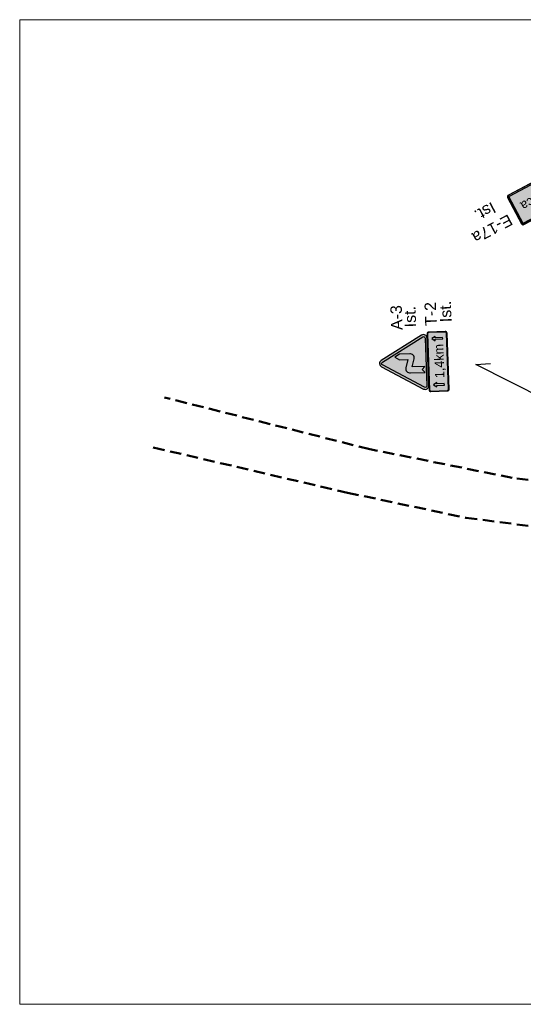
# Model space of a CAD drawing. Header units: millimetres. Extents: x -32728 to 3439, y -21222 to 1675.
# Tile 40 of 49: x 2974 to 3018, y 1587 to 1673. Entities that reach past the tile are written whole.
import ezdxf
from ezdxf import colors
from ezdxf.entities.mleader import LeaderData, LeaderLine
from ezdxf.enums import TextEntityAlignment as Align
from ezdxf.math import Vec2, Vec3

# ---------------------------------------------------------------- set-up
doc = ezdxf.new("R2010")
doc.units = ezdxf.units.MM
doc.linetypes.add('2', pattern=[1.5, 1, -0.5])
doc.layers.add('0  podklady', color=250, linetype='Continuous', lineweight=5, plot=False)
doc.layers.add('10 znaki pionowe istniejące', color=251, linetype='Continuous', lineweight=15)
doc.layers.add('2 krawedz jezdni', color=7, linetype='2', lineweight=50, true_color=0x000000)
for name, color, linetype, true_color in [('ZWTraffic_Grey_0_0_0', 7, 'Continuous', 0x000000), ('ZWTraffic_Grey_0_148_66', 7, 'Continuous', 0x5e5e5e), ('ZWTraffic_Grey_1', 7, 'Continuous', 0x4c4c4c), ('ZWTraffic_Grey_2', 7, 'Continuous', 0xe1e1e1), ('ZWTraffic_Grey_255_255_255', 7, 'Continuous', 0xffffff), ('ZWTraffic_Grey_40', 7, 'Continuous', 0xbcbcbc)]:
    doc.layers.add(name, color=color, linetype=linetype, true_color=true_color)
doc.styles.add('Drogowy', font='Drogowa.ttf')
doc.styles.get("Standard").update_dxf_attribs({"font": 'arial.ttf'})
picture_1 = doc.add_image_def('image31.png', size_in_pixel=(1892, 893))

# ---------------------------------------------------------------- blocks, each defined once
blk = doc.blocks.new('P_Opis_Pionowe')
for tag, p in [('Symbol', (0, 0)), ('Stan', (5, 0))]:
    blk.add_attdef(tag, p, '', height=1)
at = {"flags": 1}
for tag, p in [('Wielkość', (0, -1.2)), ('Odblaskowość', (0, -2.4)), ('Aktywny', (0, -3.6)), ('Ilość', (0, -4.8)), ('Dodatkowe', (0, -6)), ('Kilometraż', (0, -7.2)), ('NrDrogi', (0, -8.4))]:
    blk.add_attdef(tag, p, '', height=1, dxfattribs=at)
blk = doc.blocks.new('T-2_')
at = {"layer": 'ZWTraffic_Grey_0_0_0'}
h = blk.add_hatch(color=256, dxfattribs=at)
h.dxf.hatch_style = 1
h.paths.add_polyline_path([(-520, 30), (-520, 320, -0.414214), (-490, 350), (490, 350, -0.414214), (520, 320), (520, 30, -0.414214), (490, 0), (-490, 0, -0.414214)])
h.paths.add_polyline_path([(-510, 30), (-510, 320, -0.414214), (-490, 340), (490, 340, -0.414214), (510, 320), (510, 30, -0.414214), (490, 10), (-490, 10, -0.414214)], flags=16)
h.paths.add_polyline_path([(-440, 210), (-415, 210), (-415, 80), (-390, 80), (-390, 210), (-365, 210), (-403, 270)], flags=0)
h.paths.add_polyline_path([(365, 210), (390, 210), (390, 80), (415, 80), (415, 210), (440, 210), (403, 270)], flags=0)
h = blk.add_hatch(color=256, dxfattribs=at)
h.dxf.hatch_style = 1
h.paths.add_polyline_path([(-440, 210), (-415, 210), (-415, 80), (-390, 80), (-390, 210), (-365, 210), (-403, 270)])
h.paths.add_polyline_path([(365, 210), (390, 210), (390, 80), (415, 80), (415, 210), (440, 210), (403, 270)])
at = {"layer": 'ZWTraffic_Grey_40'}
h = blk.add_hatch(color=256, dxfattribs=at)
h.dxf.hatch_style = 1
h.paths.add_polyline_path([(-510, 30), (-510, 320, -0.414214), (-490, 340), (490, 340, -0.414214), (510, 320), (510, 30, -0.414214), (490, 10), (-490, 10, -0.414214)])
h.paths.add_polyline_path([(-440, 210), (-415, 210), (-415, 80), (-390, 80), (-390, 210), (-365, 210), (-403, 270)], flags=16)
h.paths.add_polyline_path([(365, 210), (390, 210), (390, 80), (415, 80), (415, 210), (440, 210), (403, 270)], flags=16)
at = {"layer": 'ZWTraffic_Grey_0_0_0'}
blk.add_lwpolyline([(-490, 0), (490, 0, 0.414214), (520, 30), (520, 320, 0.414214), (490, 350), (-490, 350, 0.414214), (-520, 320), (-520, 30, 0.414214)], format="xyb", close=True, dxfattribs=at)
for points in [[(-390, 210), (-365, 210), (-403, 270), (-440, 210), (-415, 210), (-415, 80), (-390, 80)], [(415, 210), (440, 210), (403, 270), (365, 210), (390, 210), (390, 80), (415, 80)]]:
    blk.add_lwpolyline(points, close=True, dxfattribs=at)
at = {"layer": 'ZWTraffic_Grey_40'}
blk.add_lwpolyline([(-490, 10), (490, 10, 0.414214), (510, 30), (510, 320, 0.414214), (490, 340), (-490, 340, 0.414214), (-510, 320), (-510, 30, 0.414214), (-490, 10)], format="xyb", close=True, dxfattribs=at)
at = {"layer": 'ZWTraffic_Grey_0_0_0', "style": 'Drogowy'}
blk.add_attdef('100m', text='', height=164, dxfattribs=at).set_placement((7, 73), align=Align.CENTER)
blk = doc.blocks.new('A-3_')
at = {"layer": 'ZWTraffic_Grey_0_0_0'}
blk.add_hatch(color=256, dxfattribs=at).paths.add_polyline_path([(-182, 57), (-130, 109), (-78, 57), (-78, 280), (63, 239, 0.468375), (155, 315), (155, 495), (103, 574), (52, 495), (52, 350), (-90, 392, 0.468375), (-182, 315)])
at = {"layer": 'ZWTraffic_Grey_1'}
h = blk.add_hatch(color=256, dxfattribs=at)
h.dxf.hatch_style = 2
edge = h.paths.add_edge_path()
edge.add_arc((-416, 63), 63, 150, 269.9871)
edge.add_line((-416, 0), (-416, 0))
edge.add_line((-416, 0), (416, 0))
edge.add_line((416, 0), (416, 0))
edge.add_arc((416, 63), 63, 270, 390)
edge.add_line((470, 95), (55, 815))
edge.add_arc((0, 783), 63, 30, 150)
edge.add_line((-55, 815), (-470, 94))
h.paths.add_polyline_path([(-440, 77, 0.57735), (-416, 35), (416, 35, 0.57735), (440, 77), (24, 797, 0.57735), (-24, 797)])
h.paths.add_polyline_path([(-210, 52), (-210, 107, -0.385314), (121, 473), (217, 430), (131, 369, 0.385314), (-105, 107), (-105, 52), (-158, 107)], flags=16)
at = {"layer": 'ZWTraffic_Grey_2'}
h = blk.add_hatch(color=256, dxfattribs=at)
h.paths.add_polyline_path([(-440, 77), (-24, 797, -0.57735), (24, 797), (440, 77, -0.57735), (416, 35), (-416, 35, -0.57735)])
h.paths.add_polyline_path([(-182, 57), (-130, 109), (-78, 57), (-78, 280), (63, 239, 0.468375), (155, 315), (155, 495), (103, 574), (52, 495), (52, 350), (-90, 392, 0.468375), (-182, 315)])
at = {"layer": 'ZWTraffic_Grey_0_0_0'}
blk.add_lwpolyline([(-182, 315), (-182, 57), (-130, 109), (-78, 57), (-78, 280), (63, 239, 0.468375), (155, 315), (155, 495), (103, 574), (52, 495), (52, 350), (-90, 392, 0.468375)], format="xyb", close=True, dxfattribs=at)
at = {"layer": 'ZWTraffic_Grey_1'}
blk.add_lwpolyline([(416, 0, 0.57735), (470, 94), (55, 815, 0.57735), (-55, 815), (-470, 94, 0.57735), (-416, 0)], format="xyb", close=True, dxfattribs=at)
at = {"layer": 'ZWTraffic_Grey_2'}
blk.add_lwpolyline([(416, 35), (-416, 35, -0.57735), (-440, 77), (-24, 797, -0.57735), (24, 797), (440, 77, -0.57735)], format="xyb", close=True, dxfattribs=at)
blk = doc.blocks.new('E-17a_64414_')
at = {"layer": 'ZWTraffic_Grey_0_148_66'}
h = blk.add_hatch(color=256, dxfattribs=at)
edge = h.paths.add_edge_path()
edge.add_line((-582.701, 0), (582.701, 0))
edge.add_arc((582.7, 30.001), 30.001, 270.0013265, 359.9986735)
edge.add_line((612.701, 30), (612.701, 552.43))
edge.add_arc((582.7, 552.429), 30.001, 0.0013265, 89.9986735)
edge.add_line((582.701, 582.43), (-582.701, 582.43))
edge.add_arc((-582.7, 552.429), 30.001, 90.0013265, 179.9986735)
edge.add_line((-612.701, 552.43), (-612.701, 30))
edge.add_arc((-582.7, 30.001), 30.001, 180.0013265, 269.9986735)
edge = h.paths.add_edge_path(flags=0)
edge.add_line((-582.701, 5), (582.701, 5))
edge.add_arc((582.7, 30.001), 25.001, 270.0013265, 359.9986735)
edge.add_line((607.701, 30), (607.701, 552.43))
edge.add_arc((582.7, 552.429), 25.001, 0.0013265, 89.9986735)
edge.add_line((582.701, 577.43), (-582.701, 577.43))
edge.add_arc((-582.7, 552.429), 25.001, 90.0013265, 179.9986735)
edge.add_line((-607.701, 552.43), (-607.701, 30))
edge.add_arc((-582.7, 30.001), 25.001, 180.0013265, 269.9986735)
h = blk.add_hatch(color=256, dxfattribs=at)
edge = h.paths.add_edge_path()
edge.add_line((-582.701, 25), (582.701, 25))
edge.add_arc((582.701, 30), 5, 270.0013265, 359.9986735)
edge.add_line((587.701, 30), (587.701, 552.43))
edge.add_arc((582.701, 552.43), 5, 0.0013265, 89.9986735)
edge.add_line((582.701, 557.43), (-582.701, 557.43))
edge.add_arc((-582.701, 552.43), 5, 90.0013265, 179.9986735)
edge.add_line((-587.701, 552.43), (-587.701, 30))
edge.add_arc((-582.701, 30), 5, 180.0013265, 269.9986735)
at = {"layer": 'ZWTraffic_Grey_255_255_255'}
h = blk.add_hatch(color=256, dxfattribs=at)
edge = h.paths.add_edge_path()
edge.add_line((-582.701, 5), (582.701, 5))
edge.add_arc((582.7, 30.001), 25.001, 270.0013265, 359.9986735)
edge.add_line((607.701, 30), (607.701, 552.43))
edge.add_arc((582.7, 552.429), 25.001, 0.0013265, 89.9986735)
edge.add_line((582.701, 577.43), (-582.701, 577.43))
edge.add_arc((-582.7, 552.429), 25.001, 90.0013265, 179.9986735)
edge.add_line((-607.701, 552.43), (-607.701, 30))
edge.add_arc((-582.7, 30.001), 25.001, 180.0013265, 269.9986735)
edge = h.paths.add_edge_path(flags=0)
edge.add_line((-582.701, 25), (582.701, 25))
edge.add_arc((582.701, 30), 5, 270.0013265, 359.9986735)
edge.add_line((587.701, 30), (587.701, 552.43))
edge.add_arc((582.701, 552.43), 5, 0.0013265, 89.9986735)
edge.add_line((582.701, 557.43), (-582.701, 557.43))
edge.add_arc((-582.701, 552.43), 5, 90.0013265, 179.9986735)
edge.add_line((-587.701, 552.43), (-587.701, 30))
edge.add_arc((-582.701, 30), 5, 180.0013265, 269.9986735)
at = {"layer": 'ZWTraffic_Grey_0_148_66'}
blk.add_lwpolyline([(-582.701, 0), (582.701, 0, 0.4142), (612.701, 30), (612.701, 552.43, 0.4142), (582.701, 582.43), (-582.701, 582.43, 0.4142), (-612.701, 552.43), (-612.701, 30, 0.4142)], format="xyb", close=True, dxfattribs=at)
at = {"layer": 'ZWTraffic_Grey_255_255_255'}
for points in [[(-582.701, 5), (582.701, 5, 0.4142), (607.701, 30), (607.701, 552.43, 0.4142), (582.701, 577.43), (-582.701, 577.43, 0.4142), (-607.701, 552.43), (-607.701, 30, 0.4142)], [(-582.701, 25), (582.701, 25, 0.4142), (587.701, 30), (587.701, 552.43, 0.4142), (582.701, 557.43), (-582.701, 557.43, 0.4142), (-587.701, 552.43), (-587.701, 30, 0.4142)]]:
    blk.add_lwpolyline(points, format="xyb", close=True, dxfattribs=at)
at = {"layer": 'ZWTraffic_Grey_255_255_255', "insert": (0, 291.215), "char_height": 162, "attachment_point": 5, "style": 'Drogowy'}
blk.add_mtext('{\\fDROGOWA;Brzeźnica}', dxfattribs=at)

msp = doc.modelspace()

# ---------------------------------------------------------------- linework, layer by layer
at = {"layer": '2 krawedz jezdni', "color": 0}
for points in [[(3044.239, 1660.595), (3053.229, 1643.914), (3055.308, 1640.329), (3055.464, 1638.302), (3054.736, 1636.432), (3053.437, 1634.925), (3049.644, 1633.418), (3044.707, 1632.015), (3040.498, 1631.339), (3033.373, 1631.28), (3027.819, 1631.651), (3017.478, 1632.846), (3005.059, 1635.34), (2987.131, 1639.861)], [(2986.144, 1635.496), (3003.084, 1631.547), (3013.425, 1629.364), (3021.375, 1628.325), (3031.093, 1627.338), (3039.719, 1627.13), (3047.357, 1625.311), (3055.1, 1622.869), (3065.649, 1618.192), (3072.975, 1613.879), (3081.091, 1606.114), (3095.268, 1589.82)]]:
    msp.add_lwpolyline(points, dxfattribs=at)

# ---------------------------------------------------------------- block references
at = {"layer": '10 znaki pionowe istniejące'}
for name, p, xscale, yscale, zscale, rotation in [('E-17a_64414_', (3019.717, 1658.881), 0.005, 0.005, 0.005, 207.8781915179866), ('A-3_', (3010.128, 1642.962), 0.004999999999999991, 0.004999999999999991, 0.004999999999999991, 92.12109639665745)]:
    msp.add_blockref(name, p, dxfattribs=dict(at, xscale=xscale, yscale=yscale, zscale=zscale, rotation=rotation))
ref = msp.add_blockref('P_Opis_Pionowe', (3017.148, 1655.875), dxfattribs=dict(at, rotation=207.8781915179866))
ref.add_attrib('Symbol', 'E-17a', (3017.148, 1655.875), dxfattribs={"layer": '0', "height": 1, "rotation": 207.87819})
ref.add_attrib('Stan', 'Ist.', (3015.699, 1656.949), dxfattribs={"layer": '0', "height": 1, "rotation": 207.87819})
ref = msp.add_blockref('P_Opis_Pionowe', (3010.887, 1646.115), dxfattribs=dict(at, rotation=92.12109639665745))
ref.add_attrib('Symbol', 'T-2', (3010.887, 1646.115), dxfattribs={"layer": '0', "height": 1, "rotation": 92.1211})
ref.add_attrib('Stan', 'Ist.', (3012.186, 1646.443), dxfattribs={"layer": '0', "height": 1, "rotation": 92.1211})
ref = msp.add_blockref('P_Opis_Pionowe', (3007.908, 1645.755), dxfattribs=dict(at, rotation=92.12109639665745))
ref.add_attrib('Symbol', 'A-3', (3007.908, 1645.755), dxfattribs={"layer": '0', "height": 1, "rotation": 92.1211})
ref.add_attrib('Stan', 'Ist.', (3009.094, 1645.99), dxfattribs={"layer": '0', "height": 1, "rotation": 92.1211})
at = {"layer": '10 znaki pionowe istniejące', "xscale": 0.004999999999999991, "yscale": 0.004999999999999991, "zscale": 0.004999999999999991, "rotation": 92.12109639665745}
msp.add_blockref('T-2_', (3011.877, 1643.027), dxfattribs=at).add_auto_attribs({'100m': '1,4km'})

# ---------------------------------------------------------------- pictures from other files: only their frames are drawn
at = {"layer": '0  podklady'}
image = msp.add_image(picture_1, insert=(2974.479, 1586.903), size_in_units=(182.041, 85.921), dxfattribs=at)
image.dxf.flags = 7

# ---------------------------------------------------------------- leaders
at = {"layer": '10 znaki pionowe istniejące'}
ml = msp.add_multileader_mtext('Standard', dxfattribs=at)
ml.set_content('', color=256)
ml.set_leader_properties()
ml.build(insert=Vec2(0, 0))
ml.multileader.update_dxf_attribs({"has_dogleg": 0, "arrow_head_size": 2})
ctx = ml.context
ctx.base_point, ctx.arrow_head_size, ctx.plane_origin = Vec3(3011.581, 1642.813), 2, Vec3(0, 316.759)
notes = []
notes.append((ctx, [(0, (1, 1, 0), (3023.581, 1642.813), (-1, 0), 8, [(0, [(3035.508, 1631.994), (3014.299, 1642.738)], 256, [])])]))
ctx.mtext.insert, ctx.mtext.flow_direction = Vec3(3013.581, 1644.813), 5
for ctx, leaders in notes:
    for number, flags, end, landing, length, lines in leaders:
        leader = LeaderData()
        leader.index, (leader.has_last_leader_line, leader.has_dogleg_vector, leader.attachment_direction) = number, flags
        leader.last_leader_point, leader.dogleg_vector, leader.dogleg_length = Vec3(end), Vec3(landing), length
        for number, points, colour, breaks in lines:
            line = LeaderLine()
            line.index, line.vertices, line.color, line.breaks = number, Vec3.list(points), colors.encode_raw_color(colour), breaks
            leader.lines.append(line)
        ctx.leaders.append(leader)

doc.saveas('drawing.dxf')
